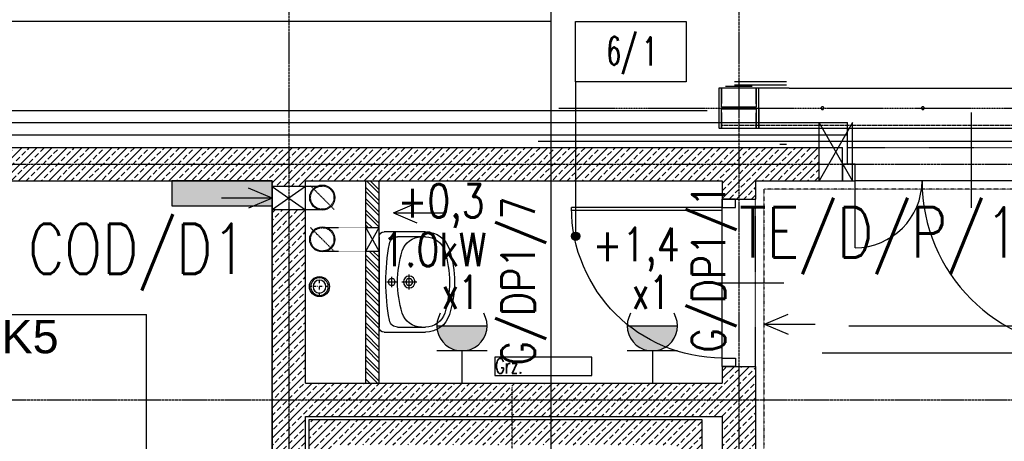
# Model space of a CAD drawing. Header units: inches. Extents: x 788 to 26783, y -4103 to 21.
# Tile 34 of 101: x 4263 to 4852, y -2851 to -2599. Entities that reach past the tile are written whole.
import ezdxf
from ezdxf.enums import TextEntityAlignment as Align

# ---------------------------------------------------------------- set-up
doc = ezdxf.new("R2010")
doc.units = ezdxf.units.IN
doc.header["$MEASUREMENT"] = 0
for name, pattern in [('00-inst$0$DASHDOT', [1, 0.5, -0.25, 0, -0.25]), ('CENTER', [2, 1.25, -0.25, 0.25, -0.25]), ('DASHDOT', [1, 0.5, -0.25, 0, -0.25]), ('DASHED', [0.75, 0.5, -0.25]), ('DASHED2', [0.375, 0.25, -0.125]), ('DIVIDE', [31.75, 12.7, -6.35, 0, -6.35, 0, -6.35])]:
    doc.linetypes.add(name, pattern=pattern)
for name, color, linetype in [('Det-metal', 141, 'Continuous'), ('Drz---drzwi', 5, 'Continuous'), ('E35', 6, 'Continuous'), ('E50', 3, 'Continuous'), ('Fas-balustrada-widok', 114, 'Continuous'), ('Ins-co', 2, 'Continuous'), ('Ins-went', 141, 'Continuous'), ('Ins-wod', 4, 'Continuous'), ('Mks-piony', 86, 'Continuous'), ('Opis-pom', 6, 'Continuous'), ('Opis-spadki', 61, 'Continuous'), ('Opis_pom_ramka', 6, 'Continuous'), ('Os-osie', 1, 'CENTER'), ('Os-osie glowne', 1, 'CENTER'), ('Sc-beton', 7, 'Continuous'), ('Sc-beton-hatch', 86, 'Continuous'), ('Sc-cegla pustak-hatch', 8, 'Continuous'), ('Sc-izolacja term-styropian', 151, 'STYROPIAN-KA'), ('Sc-kamien', 31, 'Continuous'), ('Sc-nadproza kon', 5, 'DASHED2'), ('Sc-silikat', 61, 'Continuous'), ('Sch-opis', 51, 'Continuous'), ('Suf-widok', 8, 'Continuous'), ('W-idok', 8, 'Continuous'), ('W-otwor-strop-nad', 126, 'DASHED2'), ('W-przebicia-ściany', 223, 'Continuous'), ('Wyp-sanitar', 131, 'Continuous')]:
    doc.layers.add(name, color=color, linetype=linetype)
doc.styles.add('KA wymiar', font='romans.shx', dxfattribs={"width": 0.6})
doc.styles.add('ROMANS', font='romans', dxfattribs={"width": 0.85})
doc.styles.add('TYTUL2', font='ARIAL.TTF')
doc.linetypes.add('BATTING', pattern='A,0.0001,-0.1,[134,ltypeshp.shx,S=0.1,R=0,X=-0.1,Y=0],-0.2,[134,ltypeshp.shx,S=0.1,R=180,X=0.1,Y=0],-0.1', length=0.4001)
doc.linetypes.add('STYROPIAN-KA', pattern='A,0.0001,-0.1,[135,ltypeshp.shx,S=0.1,R=0,X=-0.1,Y=0],0,[135,ltypeshp.shx,S=0.1,R=180,X=0.1,Y=0],-0.1', length=0.2001)
pattern_1 = [(45, (-46844.622, 59645.477), (-4.49012806, 4.49012806), []), (45, (-46840.132, 59645.477), (-4.49012806, 4.49012806), [3.175, -1.5875])]

# ---------------------------------------------------------------- blocks, each defined once
blk = doc.blocks.new('umywalka_60x45')
at = {"ltscale": 25}
for p, q in [((-27, 0), (27, 0)), ((-30, -27.72), (-30, -3)), ((0, -4.5), (0, -10.5)), ((30, -3), (30, -27.72)), ((-27, -27.72), (-27, -11.03)), ((3, -7.5), (-3, -7.5)), ((27, -11.03), (27, -27.72)), ((0, -13.5), (0, -22.5)), ((4.5, -18), (-4.5, -18))]:
    blk.add_line(p, q, dxfattribs=at)
for centre, radius in [((0, -7.5), 2), ((0, -18), 3.5), ((0, -18), 2)]:
    blk.add_circle(centre, radius, dxfattribs=at)
for centre, radius, start, end in [((27, -3), 3, 0, 90), ((-27, -3), 3, 90, 180), ((0, -129.43), 125.43, 79.47373, 100.52627), ((-22, -11.03), 5, 100.52627, 180), ((0, -73.4), 62.4, 72.6871, 107.3129), ((22, -11.03), 5, 0, 79.47373), ((-15, -25.28), 12, 107.3129, 180), ((15, -25.28), 12, 0, 72.6871), ((-15, -27.72), 15, 180, 252.6871), ((-15, -27.72), 12, 180, 252.6871), ((15, -27.72), 12, 287.3129, 0), ((15, -27.72), 15, 287.3129, 0), ((0, 20.4), 62.4, 252.6871, 287.3129), ((0, 20.4), 65.4, 252.6871, 287.3129)]:
    blk.add_arc(centre, radius, start, end, dxfattribs=at)
blk = doc.blocks.new('_0630_DRZWI_90')
at = {"ltscale": 7}
for p, q in [((5, 8), (5, 98)), ((6.8, 8), (6.8, 97.98))]:
    blk.add_line(p, q, dxfattribs=at)
at = {"ltscale": 25}
for p, q in [((50, 19.7), (50, -28.9)), ((5, 8), (0, 8)), ((0, 8), (5, 8)), ((0, 0), (0, 8)), ((95, 8), (5, 8)), ((5, 8), (5, 0)), ((95, 8), (95, 0)), ((100, 8), (95, 8)), ((100, 0), (100, 8)), ((5, 0), (0, 0)), ((5, 0), (0, 0)), ((95, 0), (100, 0)), ((95, 0), (100, 0))]:
    blk.add_line(p, q, dxfattribs=at)
at = {"ltscale": 7}
blk.add_arc((5, 8), 90, 0, 90, dxfattribs=at)
blk = doc.blocks.new('_STRZAŁKA_WENT')
for q in [(-6.02, -14.01), (0, -30.24), (6.02, -14.01)]:
    blk.add_line((0, 0), q)
blk = doc.blocks.new('_DKGJHF')
at = {"ltscale": 7}
for p, q in [((-21.08, -77), (35.92, -77)), ((-5, -145.5), (-104.98, -145.5)), ((-5, -147.5), (-105, -147.5))]:
    blk.add_line(p, q, dxfattribs=at)
for points in [[(5, -7.5), (5, 0), (-5, 0), (-5, -7.5)], [(5, -155), (5, -147.5), (-5, -147.5), (-5, -155)]]:
    blk.add_lwpolyline(points, close=True, dxfattribs=at)
for points in [[(-45, -7.5), (-5, -7.5)], [(-5, -147.5), (-5, -7.5)]]:
    blk.add_lwpolyline(points, dxfattribs=at)
for centre, radius, start, end in [((-5, -7.5), 40, 180, 270), ((-5, -147.5), 100, 90, 180)]:
    blk.add_arc(centre, radius, start, end)
blk = doc.blocks.new('_aidfjflijh')
at = {"layer": 'W-idok', "linetype": 'DASHDOT'}
for p, q in [((0, -328.95), (0, 0)), ((-124, -162.01), (123, -162.01))]:
    blk.add_line(p, q, dxfattribs=at)
at = {"layer": 'W-idok'}
for p, q in [((-73, -39.31), (-73, -150.71)), ((73, -39.31), (-73, -39.31)), ((73, -39.31), (70.3, -39.31)), ((73, -150.71), (73, -39.31)), ((-105, -44.21), (-105, -49.81)), ((-104.75, -44.21), (-105, -44.21)), ((-104.75, -49.81), (-104.75, -44.21)), ((-104.75, -44.21), (-104.75, -49.21)), ((-100, -44.21), (-104.75, -44.21)), ((-80, -44.21), (-100, -44.21)), ((-100, -44.21), (-100, -49.56)), ((-88, -46.91), (-88, -153.11)), ((-80, -49.56), (-80, -44.21)), ((70.3, -41.71), (-70.3, -41.71)), ((-70.3, -41.71), (-70.3, -282.31)), ((-70, -42.01), (70, -42.01)), ((-70, -282.01), (-70, -42.01)), ((70, -42.01), (70, -282.01)), ((70.3, -282.31), (70.3, -41.71)), ((-105, -49.81), (-104.75, -49.81)), ((-105, -49.81), (-105, -57.21)), ((-104.75, -49.81), (-105, -49.81)), ((-104.75, -49.21), (-100, -49.21)), ((-104.75, -57.21), (-104.75, -49.81)), ((-100, -49.56), (-80, -49.56)), ((-80, -49.56), (-100, -49.56)), ((-100, -49.56), (-100, -49.81)), ((-100, -49.81), (-80, -49.81)), ((-92.45, -49.81), (-92.45, -50.6)), ((-83.55, -49.81), (-92.45, -49.81)), ((-92.45, -50.6), (-88.79, -50.6)), ((-88.79, -50.6), (-88.79, -56.01)), ((-87.21, -56.01), (-87.21, -50.6)), ((-87.21, -50.6), (-83.55, -50.6)), ((-83.55, -50.6), (-83.55, -49.81)), ((-80, -49.81), (-80, -49.56)), ((-79.8, -49.26), (-79.8, -54.26)), ((-79.7, -49.26), (-79.8, -49.26)), ((-79.7, -54.16), (-79.7, -49.26)), ((-105, -57.21), (-104.75, -57.21)), ((-77.6, -57.51), (-98.4, -57.51)), ((-98.4, -57.51), (-98.4, -63.51)), ((-98.1, -57.81), (-77.9, -57.81)), ((-98.1, -63.51), (-98.1, -57.81)), ((-78, -58.26), (-98, -58.26)), ((-98, -58.26), (-98, -141.76)), ((-82.75, -56.51), (-93.25, -56.51)), ((-93.25, -56.51), (-93.25, -57.51)), ((-93.25, -57.51), (-82.75, -57.51)), ((-90.5, -54.11), (-90.5, -56.51)), ((-88.8, -54.11), (-90.5, -54.11)), ((-90.5, -56.51), (-85.5, -56.51)), ((-88.8, -56.01), (-88.8, -54.11)), ((-87.2, -56.01), (-88.8, -56.01)), ((-88.79, -56.01), (-87.21, -56.01)), ((-88, -96.51), (-88, -55.51)), ((-87.2, -54.11), (-87.2, -56.01)), ((-85.5, -54.11), (-87.2, -54.11)), ((-85.5, -56.51), (-85.5, -54.11)), ((-82.75, -57.51), (-82.75, -56.51)), ((-79.8, -54.26), (-75.6, -54.26)), ((-75.6, -54.16), (-79.7, -54.16)), ((-78, -141.76), (-78, -58.26)), ((-77.9, -57.81), (-77.9, -63.51)), ((-77.6, -63.51), (-77.6, -57.51)), ((-75.55, -54.26), (-75.65, -54.26)), ((-75.65, -54.26), (-75.65, -145.76)), ((-75.6, -54.26), (-75.6, -54.16)), ((-75.55, -145.76), (-75.55, -54.26)), ((-98.4, -63.51), (-98.1, -63.51)), ((-83.1, -61.01), (-92.9, -61.01)), ((-92.9, -61.01), (-92.9, -139.01)), ((-84.1, -59.51), (-91.9, -59.51)), ((-91.9, -59.51), (-91.9, -61.01)), ((-84.1, -61.01), (-84.1, -59.51)), ((-83.1, -139.01), (-83.1, -61.01)), ((-77.9, -63.51), (-77.6, -63.51)), ((-80.1, -79.51), (-95.9, -79.51)), ((-111, -100.01), (-76.9, -100.01)), ((-88, -144.51), (-88, -96.51)), ((77.9, -96.01), (77.9, -111.01)), ((85.4, -96.01), (77.9, -96.01)), ((85.4, -111.01), (85.4, -96.01)), ((77.9, -111.01), (85.4, -111.01)), ((81.4, -111.01), (81.4, -121.31)), ((81.9, -111.01), (81.4, -111.01)), ((81.9, -121.31), (81.9, -111.01)), ((-80.1, -120.51), (-95.9, -120.51)), ((74.2, -121.31), (73.6, -121.31)), ((73.6, -121.31), (73.6, -140.81)), ((74.2, -140.81), (74.2, -121.31)), ((78.5, -121.31), (74.2, -121.31)), ((74.2, -121.31), (74.2, -140.81)), ((80.5, -118.01), (78.5, -118.01)), ((78.5, -118.01), (78.5, -118.78)), ((78.5, -118.78), (78.5, -120.94)), ((78.5, -120.94), (78.5, -124.19)), ((80.5, -118.78), (80.5, -118.01)), ((80.5, -120.94), (80.5, -118.78)), ((80.5, -124.19), (80.5, -120.94)), ((85.1, -121.31), (80.5, -121.31)), ((85.1, -121.31), (84.1, -121.31)), ((84.1, -121.31), (84.1, -140.81)), ((85.1, -140.81), (85.1, -121.31)), ((85.1, -140.81), (85.1, -121.31)), ((73.6, -126.01), (73, -126.01)), ((78.5, -124.19), (78.5, -128.01)), ((78.5, -128.01), (78.5, -131.84)), ((80.5, -128.01), (80.5, -124.19)), ((80.5, -131.84), (80.5, -128.01)), ((85.41, -126.01), (85.1, -126.01)), ((85.41, -126.01), (85.41, -130.01)), ((89.01, -126.01), (85.41, -126.01)), ((85.41, -130.01), (85.41, -126.01)), ((89.01, -130.01), (89.01, -126.01)), ((89.01, -126.01), (89.01, -130.01)), ((89.99, -126.01), (89.01, -126.01)), ((89.99, -130.01), (89.99, -126.01)), ((73, -130.01), (73.6, -130.01)), ((78.5, -131.84), (78.5, -135.09)), ((78.5, -135.09), (78.5, -137.25)), ((80.5, -135.09), (80.5, -131.84)), ((80.5, -137.25), (80.5, -135.09)), ((85.1, -130.01), (85.41, -130.01)), ((85.41, -130.01), (89.01, -130.01)), ((89.01, -130.01), (89.99, -130.01)), ((-98.1, -136.51), (-98.4, -136.51)), ((-98.4, -136.51), (-98.4, -142.51)), ((-98.1, -142.21), (-98.1, -136.51)), ((-92.9, -139.01), (-83.1, -139.01)), ((-91.9, -139.01), (-91.9, -140.51)), ((-91.9, -140.51), (-84.1, -140.51)), ((-84.1, -140.51), (-84.1, -139.01)), ((-77.6, -136.51), (-77.9, -136.51)), ((-77.9, -136.51), (-77.9, -142.21)), ((-77.6, -142.51), (-77.6, -136.51)), ((73.6, -140.81), (74.2, -140.81)), ((74.2, -140.81), (85.1, -140.81)), ((78.5, -137.25), (78.5, -138.01)), ((78.5, -138.01), (80.5, -138.01)), ((80.5, -138.01), (80.5, -137.25)), ((81.4, -140.81), (81.4, -148.01)), ((81.9, -148.01), (81.9, -140.81)), ((85.1, -140.81), (84.1, -140.81)), ((84.1, -140.81), (84.1, -168.31)), ((84.1, -140.81), (85.1, -140.81)), ((85.1, -168.31), (85.1, -140.81)), ((-98.4, -142.51), (-77.6, -142.51)), ((-77.9, -142.21), (-98.1, -142.21)), ((-98, -141.76), (-78, -141.76)), ((-82.75, -142.51), (-93.25, -142.51)), ((-93.25, -142.51), (-93.25, -143.51)), ((-93.25, -143.51), (-82.75, -143.51)), ((-85.5, -143.51), (-90.5, -143.51)), ((-90.5, -143.51), (-90.5, -145.91)), ((-90.5, -145.91), (-88.8, -145.91)), ((-88.8, -144.01), (-87.2, -144.01)), ((-88.8, -145.91), (-88.8, -144.01)), ((-87.21, -144.01), (-88.79, -144.01)), ((-88.79, -144.01), (-88.79, -149.42)), ((-87.21, -149.42), (-87.21, -144.01)), ((-87.2, -144.01), (-87.2, -145.91)), ((-87.2, -145.91), (-85.5, -145.91)), ((-85.5, -145.91), (-85.5, -143.51)), ((-82.75, -143.51), (-82.75, -142.51)), ((-79.8, -145.76), (-79.8, -150.76)), ((-75.6, -145.76), (-79.8, -145.76)), ((-79.7, -150.76), (-79.7, -145.86)), ((-79.7, -145.86), (-75.6, -145.86)), ((-75.65, -145.76), (-75.55, -145.76)), ((-75.6, -145.86), (-75.6, -145.76)), ((-97.5, -149.46), (-105, -149.46)), ((-105, -149.46), (-105, -174.56)), ((-100.9, -150.21), (-100.9, -150.46)), ((-82.9, -150.21), (-100.9, -150.21)), ((-100.9, -150.46), (-100.9, -173.81)), ((-82.9, -150.46), (-100.9, -150.46)), ((-100.9, -150.46), (-82.9, -150.46)), ((-97.5, -150.21), (-97.5, -149.46)), ((-88.79, -149.42), (-92.45, -149.42)), ((-92.45, -149.42), (-92.45, -150.21)), ((-92.45, -150.21), (-83.55, -150.21)), ((-83.55, -149.42), (-87.21, -149.42)), ((-83.55, -150.21), (-83.55, -149.42)), ((-82.9, -150.46), (-82.9, -150.21)), ((-82.9, -173.81), (-82.9, -150.46)), ((-79.8, -150.76), (-79.7, -150.76)), ((-73.1, -151.01), (-78.1, -151.01)), ((-78.1, -151.01), (-78.1, -155.51)), ((-77.8, -151.31), (-73.4, -151.31)), ((-77.8, -155.51), (-77.8, -151.31)), ((-71.85, -150.71), (-77.65, -150.71)), ((-77.65, -150.71), (-77.65, -151.01)), ((-77.65, -151.01), (-72.15, -151.01)), ((-77.5, -150.51), (-77.5, -150.71)), ((-73, -150.51), (-77.5, -150.51)), ((-73.7, -147.21), (-73.7, -147.71)), ((-73, -147.21), (-73.7, -147.21)), ((-73.7, -147.71), (-73.7, -150.51)), ((-73, -147.71), (-73.7, -147.71)), ((-73.7, -147.71), (-73, -147.71)), ((-73.7, -150.51), (-73, -150.51)), ((-73.4, -151.31), (-73.4, -155.51)), ((-73.1, -155.51), (-73.1, -151.01)), ((-73.1, -151.01), (-73.1, -156.01)), ((-73, -151.01), (-73, -156.01)), ((-72.15, -151.01), (-72.15, -173.01)), ((-71.85, -173.31), (-71.85, -150.71)), ((71.85, -150.71), (71.85, -173.31)), ((77.65, -150.71), (71.85, -150.71)), ((72.15, -173.01), (72.15, -151.01)), ((72.15, -151.01), (77.65, -151.01)), ((73.7, -147.21), (73, -147.21)), ((73.7, -147.71), (73, -147.71)), ((73, -147.71), (73.7, -147.71)), ((73, -150.51), (73.7, -150.51)), ((77.5, -150.51), (73, -150.51)), ((73, -156.01), (73, -151.01)), ((78.1, -151.01), (73.1, -151.01)), ((73.1, -151.01), (73.1, -155.51)), ((73.1, -156.01), (73.1, -151.01)), ((73.4, -151.31), (77.8, -151.31)), ((73.4, -155.51), (73.4, -151.31)), ((73.7, -147.71), (73.7, -147.21)), ((73.7, -150.51), (73.7, -147.71)), ((77.5, -150.71), (77.5, -150.51)), ((77.65, -151.01), (77.65, -150.71)), ((77.8, -151.31), (77.8, -155.51)), ((78.1, -155.51), (78.1, -151.01)), ((81.4, -148.01), (81.9, -148.01)), ((83.7, -148.51), (82.9, -148.51)), ((82.9, -148.51), (82.9, -175.51)), ((83.7, -175.51), (83.7, -148.51)), ((84.1, -148.51), (83.7, -148.51)), ((83.7, -148.51), (83.7, -175.51)), ((90, -148.51), (85.1, -148.51)), ((90, -175.51), (90, -148.51)), ((-82.11, -155.66), (-82.9, -155.66)), ((-82.9, -155.66), (-82.9, -168.36)), ((-82.11, -161.22), (-82.11, -155.66)), ((-78.1, -155.51), (-77.8, -155.51)), ((-73.6, -157.81), (-76.4, -157.81)), ((-76.4, -157.81), (-76.4, -161.21)), ((-72.4, -156.01), (-73.6, -156.01)), ((-73.6, -156.01), (-73.6, -168.01)), ((-73.6, -166.21), (-73.6, -157.81)), ((-73.1, -155.51), (-73.4, -155.51)), ((-73.4, -155.51), (-73.4, -156.01)), ((-73.4, -155.51), (-73.1, -155.51)), ((-73.1, -156.01), (-73.1, -155.51)), ((-72.15, -156.01), (-72.4, -156.01)), ((-72.4, -156.01), (-72.4, -168.01)), ((-72.4, -168.01), (-72.4, -156.01)), ((72.4, -156.01), (72.15, -156.01)), ((72.4, -168.01), (72.4, -156.01)), ((72.4, -156.01), (72.4, -168.01)), ((73.6, -156.01), (72.4, -156.01)), ((73.4, -155.51), (73.1, -155.51)), ((73.1, -155.51), (73.1, -156.01)), ((73.1, -155.51), (73.4, -155.51)), ((73.4, -156.01), (73.4, -155.51)), ((73.6, -168.01), (73.6, -156.01)), ((76.4, -157.81), (73.6, -157.81)), ((73.6, -157.81), (73.6, -166.21)), ((76.4, -161.21), (76.4, -157.81)), ((77.8, -155.51), (78.1, -155.51)), ((82.9, -155.66), (82.11, -155.66)), ((82.11, -155.66), (82.11, -161.22)), ((82.9, -168.36), (82.9, -155.66)), ((-74, -161.22), (-82.11, -161.22)), ((-82.11, -162.81), (-74, -162.81)), ((-82.11, -168.36), (-82.11, -162.81)), ((-76.4, -161.21), (-74, -161.21)), ((-74, -162.81), (-76.4, -162.81)), ((-76.4, -162.81), (-76.4, -166.21)), ((-74, -161.21), (-74, -162.81)), ((-74, -162.81), (-74, -161.22)), ((74, -161.21), (76.4, -161.21)), ((74, -162.81), (74, -161.21)), ((82.11, -161.22), (74, -161.22)), ((74, -161.22), (74, -162.81)), ((74, -162.81), (82.11, -162.81)), ((76.4, -162.81), (74, -162.81)), ((76.4, -166.21), (76.4, -162.81)), ((82.11, -162.81), (82.11, -168.36)), ((-82.9, -168.36), (-82.11, -168.36)), ((-78.1, -168.51), (-78.1, -173.01)), ((-77.8, -168.51), (-78.1, -168.51)), ((-77.8, -172.71), (-77.8, -168.51)), ((-76.4, -166.21), (-73.6, -166.21)), ((-73.6, -168.01), (-72.4, -168.01)), ((-73.4, -168.01), (-73.4, -168.51)), ((-73.4, -168.51), (-73.1, -168.51)), ((-73.4, -168.51), (-73.4, -172.71)), ((-73.1, -168.51), (-73.4, -168.51)), ((-73.1, -168.51), (-73.1, -168.01)), ((-73.1, -168.01), (-73.1, -173.01)), ((-73.1, -173.01), (-73.1, -168.51)), ((-73, -168.01), (-73, -173.01)), ((-72.4, -168.01), (-72.15, -168.01)), ((72.15, -168.01), (72.4, -168.01)), ((72.4, -168.01), (73.6, -168.01)), ((73, -173.01), (73, -168.01)), ((73.1, -168.01), (73.1, -168.51)), ((73.1, -173.01), (73.1, -168.01)), ((73.1, -168.51), (73.4, -168.51)), ((73.1, -168.51), (73.1, -173.01)), ((73.4, -168.51), (73.1, -168.51)), ((73.4, -168.51), (73.4, -168.01)), ((73.4, -172.71), (73.4, -168.51)), ((73.6, -166.21), (76.4, -166.21)), ((77.8, -168.51), (77.8, -172.71)), ((78.1, -168.51), (77.8, -168.51)), ((78.1, -173.01), (78.1, -168.51)), ((82.11, -168.36), (82.9, -168.36)), ((84.1, -168.31), (85.1, -168.31)), ((-105, -174.56), (-97.5, -174.56)), ((-100.9, -173.81), (-82.9, -173.81)), ((-97.5, -174.56), (-97.5, -173.81)), ((-78.1, -173.01), (-73.1, -173.01)), ((-73.4, -172.71), (-77.8, -172.71)), ((-72.15, -173.01), (-77.65, -173.01)), ((-77.65, -173.01), (-77.65, -173.31)), ((-77.65, -173.31), (-71.85, -173.31)), ((-73, -173.51), (-73.7, -173.51)), ((-73.7, -173.51), (-73.7, -176.31)), ((-73.7, -176.31), (-73, -176.31)), ((-73, -176.31), (-73.7, -176.31)), ((-73.7, -176.31), (-73.7, -176.81)), ((-73.5, -173.31), (-73.5, -173.51)), ((-73.5, -173.51), (-73, -173.51)), ((-73, -173.31), (-73, -284.71)), ((71.85, -173.31), (77.65, -173.31)), ((77.65, -173.01), (72.15, -173.01)), ((73, -189.51), (73, -173.31)), ((73.7, -173.51), (73, -173.51)), ((73, -173.51), (73.5, -173.51)), ((73, -176.31), (73.7, -176.31)), ((73.7, -176.31), (73, -176.31)), ((73.1, -173.01), (78.1, -173.01)), ((77.8, -172.71), (73.4, -172.71)), ((73.5, -173.51), (73.5, -173.31)), ((73.7, -176.31), (73.7, -173.51)), ((73.7, -176.81), (73.7, -176.31)), ((77.65, -173.31), (77.65, -173.01)), ((82.9, -175.51), (83.7, -175.51)), ((83.7, -175.51), (90, -175.51)), ((-73, -179.61), (-84.1, -179.61)), ((-84.1, -179.61), (-84.1, -179.91)), ((-84.1, -179.91), (-73, -179.91)), ((-81.98, -181.31), (-83.5, -181.31)), ((-83.5, -181.31), (-83.5, -194.71)), ((-81.2, -179.91), (-82.7, -179.91)), ((-82.7, -179.91), (-82.7, -180.11)), ((-82.7, -180.11), (-81.2, -180.11)), ((-81.2, -180.11), (-82.7, -180.11)), ((-82.7, -180.11), (-82.7, -181.31)), ((-81.2, -181.31), (-81.98, -181.31)), ((-73, -179.91), (-81.2, -179.91)), ((-81.2, -179.91), (-81.2, -196.11)), ((-73.7, -176.81), (-73, -176.81)), ((-63.5, -177.31), (-63.5, -198.71)), ((61.5, -177.31), (61.5, -198.71)), ((73, -176.81), (73.7, -176.81)), ((82.1, -179.61), (73, -179.61)), ((73, -179.91), (82.1, -179.91)), ((79.2, -179.91), (73, -179.91)), ((80.7, -179.91), (79.2, -179.91)), ((79.2, -196.11), (79.2, -179.91)), ((79.2, -180.11), (80.7, -180.11)), ((80.7, -180.11), (79.2, -180.11)), ((79.98, -181.31), (79.2, -181.31)), ((81.5, -181.31), (79.98, -181.31)), ((80.7, -180.11), (80.7, -179.91)), ((80.7, -181.31), (80.7, -180.11)), ((81.5, -194.71), (81.5, -181.31)), ((82.1, -179.91), (82.1, -179.61)), ((-39.5, -188.01), (-87.5, -188.01)), ((85.5, -188.01), (37.5, -188.01)), ((67.4, -189.51), (67.4, -209.51)), ((70, -189.51), (67.4, -189.51)), ((76.4, -189.51), (70.3, -189.51)), ((76.4, -209.51), (76.4, -189.51)), ((-73, -196.11), (-84.1, -196.11)), ((-84.1, -196.11), (-84.1, -196.41)), ((-84.1, -196.41), (-73, -196.41)), ((-83.5, -194.71), (-81.98, -194.71)), ((-82.7, -194.71), (-82.7, -195.91)), ((-82.7, -195.91), (-81.2, -195.91)), ((-81.2, -195.91), (-82.7, -195.91)), ((-82.7, -195.91), (-82.7, -196.11)), ((-82.7, -196.11), (-81.2, -196.11)), ((-81.98, -194.71), (-81.2, -194.71)), ((-81.2, -196.11), (-73, -196.11)), ((82.1, -196.11), (76.4, -196.11)), ((76.4, -196.11), (79.2, -196.11)), ((76.4, -196.41), (82.1, -196.41)), ((79.2, -194.71), (79.98, -194.71)), ((79.2, -195.91), (80.7, -195.91)), ((80.7, -195.91), (79.2, -195.91)), ((79.2, -196.11), (80.7, -196.11)), ((79.98, -194.71), (81.5, -194.71)), ((80.7, -195.91), (80.7, -194.71)), ((80.7, -196.11), (80.7, -195.91)), ((82.1, -196.41), (82.1, -196.11)), ((67.4, -209.51), (70, -209.51)), ((70.3, -209.51), (76.4, -209.51)), ((73, -284.71), (73, -209.51)), ((83.5, -243.51), (83.5, -244.51)), ((88.5, -243.51), (83.5, -243.51)), ((83.5, -244.51), (88.5, -244.51)), ((87.5, -244.51), (84.5, -244.51)), ((84.5, -244.51), (84.5, -280.51)), ((87.5, -280.51), (87.5, -244.51)), ((88.5, -244.51), (88.5, -243.51)), ((90, -243.51), (88.5, -243.51)), ((88.5, -243.51), (88.5, -244.51)), ((88.5, -244.51), (90, -244.51)), ((90, -244.51), (90, -243.51)), ((90, -280.51), (90, -244.51)), ((-104, -269.51), (-105, -269.51)), ((-105, -269.51), (-105, -279.51)), ((-104, -279.51), (-104, -269.51)), ((-98, -271.01), (-104, -271.01)), ((-104, -271.01), (-104, -278.01)), ((-98, -278.01), (-98, -271.01)), ((-105, -279.51), (-104, -279.51)), ((-104, -278.01), (-98, -278.01)), ((-70.3, -282.31), (-70, -282.31)), ((-70, -282.31), (-70, -282.01)), ((-40, -282.01), (-70, -282.01)), ((-70, -282.01), (-70, -282.31)), ((-70, -282.31), (-40.3, -282.31)), ((-40.3, -282.31), (-40.3, -286.51)), ((-40, -286.81), (-40, -282.01)), ((15, -278.71), (15, -319.51)), ((70, -282.01), (69.85, -282.01)), ((69.85, -282.01), (69.85, -294.81)), ((70.15, -282.31), (70.3, -282.31)), ((70.15, -294.51), (70.15, -282.31)), ((83.5, -280.51), (83.5, -281.51)), ((88.5, -280.51), (83.5, -280.51)), ((83.5, -281.51), (88.5, -281.51)), ((84.5, -280.51), (87.5, -280.51)), ((88.5, -281.51), (88.5, -280.51)), ((90, -280.51), (88.5, -280.51)), ((88.5, -280.51), (88.5, -281.51)), ((88.5, -281.51), (90, -281.51)), ((90, -281.51), (90, -280.51)), ((-40.3, -284.71), (-99, -284.71)), ((-99, -284.71), (-99, -295.01)), ((-88.5, -287.01), (-98.5, -287.01)), ((-98.5, -287.01), (-98.5, -290.51)), ((-98.4, -287.11), (-88.5, -287.11)), ((-98.4, -290.41), (-98.4, -287.11)), ((-88.5, -287.11), (-88.5, -287.01)), ((-73, -284.71), (-40.3, -284.71)), ((15, -287.01), (-43.5, -287.01)), ((-43.5, -287.01), (-43.5, -290.51)), ((-43.5, -287.89), (15, -287.89)), ((-40.3, -286.51), (-42.15, -286.51)), ((-42.15, -286.51), (-42.15, -286.81)), ((-42.15, -286.81), (-40, -286.81)), ((-40, -284.86), (69.85, -284.86)), ((15, -290.51), (15, -287.01)), ((70.15, -284.71), (73, -284.71)), ((-98.5, -290.51), (-88.5, -290.51)), ((-88.5, -291.01), (-98.5, -291.01)), ((-98.5, -291.01), (-98.5, -294.51)), ((-88.5, -290.41), (-98.4, -290.41)), ((-98.4, -291.11), (-88.5, -291.11)), ((-98.4, -294.41), (-98.4, -291.11)), ((-88.5, -290.51), (-88.5, -290.41)), ((-88.5, -291.11), (-88.5, -291.01)), ((-43.5, -288.76), (15, -288.76)), ((-43.5, -289.64), (15, -289.64)), ((-43.5, -290.51), (15, -290.51)), ((69.85, -291.01), (11.5, -291.01)), ((11.5, -291.01), (11.5, -294.51)), ((11.5, -291.89), (70, -291.89)), ((11.5, -292.76), (70, -292.76)), ((11.5, -293.64), (70, -293.64)), ((71.4, -298.01), (-100, -298.01)), ((-100, -298.01), (-100, -308.41)), ((-89.5, -298.31), (-99.5, -298.31)), ((-99.5, -298.31), (-99.5, -301.81)), ((-99.4, -298.41), (-89.5, -298.41)), ((-99.4, -301.71), (-99.4, -298.41)), ((-99, -295.01), (70, -295.01)), ((-98.5, -294.51), (-88.5, -294.51)), ((-88.5, -294.41), (-98.4, -294.41)), ((-89.5, -298.41), (-89.5, -298.31)), ((-88.5, -294.51), (-88.5, -294.41)), ((11.5, -294.51), (69.85, -294.51)), ((70, -298.31), (11.5, -298.31)), ((11.5, -298.31), (11.5, -301.81)), ((11.5, -299.19), (70, -299.19)), ((11.5, -300.06), (70, -300.06)), ((69.85, -294.81), (72, -294.81)), ((70, -295.01), (70, -294.81)), ((70, -301.81), (70, -298.31)), ((72, -294.51), (70.15, -294.51)), ((78, -298.01), (71.4, -298.01)), ((71.4, -298.01), (71.4, -303.61)), ((71.7, -298.31), (78, -298.31)), ((71.7, -303.91), (71.7, -298.31)), ((72, -294.81), (72, -294.51)), ((80, -298.01), (78, -298.01)), ((78, -298.31), (78, -298.01)), ((80, -308.41), (80, -298.01)), ((-99.5, -301.81), (-89.5, -301.81)), ((-89.5, -302.31), (-99.5, -302.31)), ((-99.5, -302.31), (-99.5, -305.81)), ((-99.5, -305.81), (-89.5, -305.81)), ((-89.5, -301.71), (-99.4, -301.71)), ((-99.4, -302.41), (-89.5, -302.41)), ((-99.4, -305.71), (-99.4, -302.41)), ((-89.5, -305.71), (-99.4, -305.71)), ((-89.5, -301.81), (-89.5, -301.71)), ((-89.5, -302.41), (-89.5, -302.31)), ((-89.5, -305.81), (-89.5, -305.71)), ((15, -302.31), (-43.5, -302.31)), ((-43.5, -302.31), (-43.5, -305.81)), ((-43.5, -303.19), (15, -303.19)), ((-43.5, -304.06), (15, -304.06)), ((-43.5, -304.94), (15, -304.94)), ((-43.5, -305.81), (15, -305.81)), ((11.5, -300.94), (70, -300.94)), ((11.5, -301.81), (70, -301.81)), ((15, -305.81), (15, -302.31)), ((70, -303.61), (70, -316.51)), ((71.4, -303.61), (70, -303.61)), ((70.3, -316.21), (70.3, -303.91)), ((70.3, -303.91), (71.7, -303.91)), ((-100, -308.41), (-40.3, -308.41)), ((-40.3, -309.51), (-52, -309.51)), ((-40, -306.51), (-42, -306.51)), ((-42, -306.51), (-42, -306.81)), ((-42, -306.81), (-40.3, -306.81)), ((-40.3, -306.81), (-40.3, -316.21)), ((-40, -316.51), (-40, -306.51)), ((-40, -308.41), (70, -308.41)), ((-40, -309.51), (70, -309.51)), ((70, -309.51), (-40, -309.51)), ((70.3, -308.41), (80, -308.41)), ((-50, -314.01), (-50, -316.51)), ((-48, -314.01), (-50, -314.01)), ((-50, -316.51), (-40, -316.51)), ((-50, -329.51), (-50, -316.51)), ((-49.7, -316.21), (-49.7, -314.31)), ((-49.7, -314.31), (-48, -314.31)), ((-40.3, -316.21), (-49.7, -316.21)), ((-48, -314.31), (-48, -314.01)), ((70, -316.51), (80, -316.51)), ((79.7, -316.21), (70.3, -316.21)), ((80, -314.01), (78, -314.01)), ((78, -314.01), (78, -314.31)), ((78, -314.31), (79.7, -314.31)), ((79.7, -314.31), (79.7, -316.21)), ((80, -316.51), (80, -314.01)), ((80, -329.51), (80, -316.51)), ((-52, -329.51), (-50, -329.51)), ((82, -329.51), (80, -329.51))]:
    blk.add_line(p, q, dxfattribs=at)
blk = doc.blocks.new('_opis_pom_metka')
at = {"layer": 'Opis_pom_ramka'}
blk.add_lwpolyline([(-33.13, 0), (32.87, 0), (32.87, -36), (-33.13, -36)], close=True, dxfattribs=at)
at = {"style": 'KA wymiar', "width": 0.6}
blk.add_attdef('KO/', text='', height=16.8, dxfattribs=at).set_placement((3.45, -25.87), align=Align.RIGHT)
blk.add_attdef('NR', (3.8, -26.16), '', height=16.8, dxfattribs=at)
blk = doc.blocks.new('ks110')
at = {"layer": 'Mks-piony', "color": 8, "linetype": '00-inst$0$DASHDOT', "ltscale": 5}
for p, q in [((654.24, 3069.73), (669.24, 3069.73)), ((661.74, 3062.23), (661.74, 3077.23))]:
    blk.add_line(p, q, dxfattribs=at)
at = {"layer": 'Mks-piony', "color": 8}
blk.add_circle((661.74, 3069.73), 7.5, dxfattribs=at)
at = {"layer": 'Mks-piony'}
blk.add_circle((661.74, 3069.73), 5.5, dxfattribs=at)
blk = doc.blocks.new('G1')
at = {"layer": 'E35'}
blk.add_hatch(color=256, dxfattribs=at).paths.add_polyline_path([(10, 22.85), (-10, 22.85, 1)])
for p, q in [((-10, 22.85), (10, 22.85)), ((10, 12.85), (-10, 12.85))]:
    blk.add_line(p, q, dxfattribs=at)
blk.add_arc((0, 22.85), 10, 150, 30, dxfattribs=at)
at = {"layer": 'E50'}
blk.add_line((0, 12.85), (0, 0), dxfattribs=at)

msp = doc.modelspace()

# ---------------------------------------------------------------- hatches: boundary and pattern name
at = {"layer": 'E50'}
msp.add_hatch(color=256, dxfattribs=at).paths.add_polyline_path([(4353.93, -2695.03), (4353.93, -2710.03), (4413.93, -2710.03), (4413.93, -2695.03)])
at = {"layer": 'Opis-pom'}
h = msp.add_hatch(color=256, dxfattribs=at)
edge = h.paths.add_edge_path()
edge.add_arc((4595.39, -2728.19), 2.5, 0, 360)
at = {"layer": 'Sc-beton-hatch'}
h = msp.add_hatch(dxfattribs=at)
h.set_pattern_fill('ANSI33', color=256, style=0)
h.set_pattern_definition(pattern_1)
h.paths.add_polyline_path([(4423.93, -2685.03), (4150.93, -2685.03), (4150.93, -2695.03), (4413.93, -2695.03), (4413.93, -2698.35), (4423.93, -2698.35)])
h.paths.add_polyline_path([(4423.93, -2675.03), (4150.93, -2675.03), (4150.93, -2685.03), (4423.93, -2685.03)])
h.paths.add_polyline_path([(4446.03, -2685.03), (4423.93, -2685.03), (4423.93, -2698.35), (4433.93, -2698.35), (4433.93, -2695.03), (4444.98, -2695.03)])
h.paths.add_polyline_path([(4447.08, -2675.03), (4423.93, -2675.03), (4423.93, -2685.03), (4446.03, -2685.03)])
h.paths.add_polyline_path([(4447.35, -2685.03), (4446.03, -2685.03), (4444.98, -2695.03), (4446.59, -2695.03)])
h.paths.add_polyline_path([(4448.11, -2675.03), (4447.08, -2675.03), (4446.03, -2685.03), (4447.35, -2685.03)])
h = msp.add_hatch(dxfattribs=at)
h.set_pattern_fill('ANSI33', color=256, style=0)
h.set_pattern_definition(pattern_1)
h.paths.add_polyline_path([(4447.35, -2685.03), (4446.59, -2695.03), (4588.33, -2695.03), (4588.33, -2685.03)])
h.paths.add_polyline_path([(4448.11, -2675.03), (4447.35, -2685.03), (4588.33, -2685.03), (4588.33, -2675.03)])
h.paths.add_polyline_path([(4588.33, -2675.03), (4588.33, -2685.03), (4692.93, -2685.03), (4692.93, -2675.03)])
h.paths.add_polyline_path([(4588.33, -2685.03), (4588.33, -2695.03), (4682.93, -2695.03), (4682.93, -2706.03), (4690.93, -2706.03), (4692.93, -2706.03), (4692.93, -2685.03)])
h.paths.add_polyline_path([(4702.93, -2695.03), (4740.93, -2695.03), (4740.93, -2685.03), (4692.93, -2685.03), (4692.93, -2706.03), (4702.93, -2706.03)])
h.paths.add_polyline_path([(4740.93, -2685.03), (4740.93, -2675.03), (4692.93, -2675.03), (4692.93, -2685.03)])
h = msp.add_hatch(dxfattribs=at)
h.set_pattern_fill('ANSI33', color=256, style=0)
h.set_pattern_definition(pattern_1)
h.paths.add_polyline_path([(4423.93, -2750.95), (4433.93, -2754.95), (4433.93, -2712.35), (4423.93, -2712.35)])
h.paths.add_polyline_path([(4423.93, -2712.35), (4413.93, -2712.35), (4413.93, -2746.95), (4423.93, -2750.95)])
h.paths.add_polyline_path([(4423.93, -2750.95), (4413.93, -2746.95), (4413.93, -2826.03), (4423.93, -2826.03)])
h.paths.add_polyline_path([(4423.93, -2826.03), (4692.93, -2826.03), (4692.93, -2806.03), (4682.93, -2806.03), (4682.93, -2816.03), (4433.93, -2816.03), (4433.93, -2754.95), (4423.93, -2750.95)])
h.paths.add_polyline_path([(4702.93, -2806.03), (4692.93, -2806.03), (4692.93, -2826.03), (4702.93, -2826.03)])
h.paths.add_polyline_path([(4603.64, -2834.49), (4603.64, -2817.57), (4620.89, -2817.57), (4620.89, -2834.49)], flags=9)
h = msp.add_hatch(dxfattribs=at)
h.set_pattern_fill('ANSI33', color=256, style=0)
h.set_pattern_definition(pattern_1)
h.paths.add_polyline_path([(4682.93, -2836.03), (4682.93, -3150.03), (4639.43, -3150.03), (4639.43, -3160.03), (4692.93, -3160.03), (4692.93, -2826.03), (4557.43, -2826.03), (4557.43, -2836.03)])
h.paths.add_polyline_path([(4603.64, -2834.49), (4603.64, -2817.57), (4620.89, -2817.57), (4620.89, -2834.49)], flags=9)
h.paths.add_polyline_path([(4626.25, -2842.21), (4626.25, -2831.86), (4643.5, -2831.86), (4643.5, -2842.21)], flags=25)
h = msp.add_hatch(dxfattribs=at)
h.set_pattern_fill('ANSI33', color=256, style=0)
h.set_pattern_definition(pattern_1)
h.paths.add_polyline_path([(4639.43, -3160.03), (4639.43, -3170.03), (4692.93, -3170.03), (4692.93, -3160.03)])
h.paths.add_polyline_path([(4692.93, -3160.03), (4692.93, -3170.03), (4702.93, -3170.03), (4702.93, -3160.03)])
h.paths.add_polyline_path([(4692.93, -3160.03), (4702.93, -3160.03), (4702.93, -2826.03), (4692.93, -2826.03)])
h.paths.add_polyline_path([(4423.93, -3160.03), (4423.93, -3180.03), (4433.93, -3180.03), (4433.93, -3170.03), (4505.43, -3170.03), (4505.43, -3160.03)])
h.paths.add_polyline_path([(4413.93, -3180.03), (4423.93, -3180.03), (4423.93, -3160.03), (4413.93, -3160.03)])
h.paths.add_polyline_path([(4423.93, -2826.03), (4413.93, -2826.03), (4413.93, -3160.03), (4423.93, -3160.03)])
h.paths.add_polyline_path([(4433.93, -3150.03), (4433.93, -2836.03), (4557.43, -2836.03), (4557.43, -2826.03), (4423.93, -2826.03), (4423.93, -3160.03), (4505.43, -3160.03), (4505.43, -3150.03)])
h = msp.add_hatch(dxfattribs=at)
h.set_pattern_fill('ANSI33', color=256, style=0)
h.set_pattern_definition(pattern_1)
h.paths.add_polyline_path([(4557.43, -2838.03), (4435.93, -2838.03), (4435.93, -2980.53), (4450.93, -2980.53), (4450.93, -2853.03), (4557.43, -2853.03)])
h.paths.add_polyline_path([(4670.93, -2838.03), (4557.43, -2838.03), (4557.43, -2853.03), (4655.93, -2853.03), (4655.93, -2980.53), (4670.93, -2980.53)])
h.paths.add_polyline_path([(4670.93, -2980.53), (4655.93, -2980.53), (4655.93, -3133.03), (4639.43, -3133.03), (4639.43, -3148.03), (4670.93, -3148.03)])
h.paths.add_polyline_path([(4505.43, -3133.03), (4450.93, -3133.03), (4450.93, -2980.53), (4435.93, -2980.53), (4435.93, -3148.03), (4505.43, -3148.03)])
h.paths.add_polyline_path([(4603.64, -2853.5), (4603.64, -2837.56), (4620.89, -2837.56), (4620.89, -2853.5)], flags=9)
h.paths.add_polyline_path([(4626.25, -2842.21), (4626.25, -2831.86), (4643.5, -2831.86), (4643.5, -2842.21)], flags=9)
at = {"layer": 'Sc-cegla pustak-hatch'}
h = msp.add_hatch(dxfattribs=at)
h.set_pattern_fill('ANSI32', color=256, scale=0.5, angle=90, style=0)
h.set_pattern_definition([(135, (-46844.6223, 59645.477), (-3.36759605, -3.36759605), []), (135, (-46844.6223, 59647.722), (-3.36759605, -3.36759605), [])])
h.paths.add_polyline_path([(4469.93, -2723.03), (4477.93, -2723.03), (4477.93, -2695.03), (4469.93, -2695.03)])
h.paths.add_polyline_path([(4469.93, -2816.03), (4477.93, -2816.03), (4477.93, -2737.03), (4469.93, -2737.03)])
h.paths.add_polyline_path([(4468.75, -2789.08), (4479.1, -2789.08), (4479.1, -2806.33), (4468.75, -2806.33)], flags=9)

# ---------------------------------------------------------------- linework, layer by layer
at = {"layer": 'Det-metal', "linetype": 'DASHED', "ltscale": 0.5}
for p, q in [((4682.63, -2639.53), (4680.93, -2639.53)), ((4680.93, -2639.53), (4680.93, -2663.53)), ((4682.63, -2639.53), (4682.63, -2648.93)), ((4703.23, -2639.53), (4682.63, -2639.53)), ((4682.63, -2651.03), (4682.63, -2639.53)), ((4700.93, -2638.53), (4684.93, -2638.53)), ((4703.23, -2648.93), (4703.23, -2639.53)), ((4703.23, -2639.53), (4703.23, -2651.03)), ((4704.93, -2639.53), (4703.23, -2639.53)), ((4704.93, -2651.03), (4704.93, -2639.53)), ((4722.93, -2639.53), (4704.93, -2639.53)), ((4704.93, -2663.53), (4704.93, -2639.53)), ((4722.93, -2639.53), (4942.93, -2639.53)), ((4703.23, -2651.03), (4682.63, -2651.03)), ((4682.63, -2651.03), (4684.73, -2651.03)), ((4682.63, -2652.03), (4703.23, -2652.03)), ((4682.63, -2663.53), (4682.63, -2652.03)), ((4684.73, -2652.03), (4682.63, -2652.03)), ((4682.63, -2654.13), (4682.63, -2663.53)), ((4684.73, -2651.03), (4701.13, -2651.03)), ((4701.13, -2652.03), (4684.73, -2652.03)), ((4701.13, -2651.03), (4703.23, -2651.03)), ((4703.23, -2652.03), (4701.13, -2652.03)), ((4703.23, -2652.03), (4703.23, -2663.53)), ((4703.23, -2663.53), (4703.23, -2654.13)), ((4704.93, -2652.03), (4704.93, -2651.03)), ((4704.93, -2652.03), (4704.93, -2663.53)), ((4742.15, -2651.35), (4742.13, -2651.53)), ((4742.13, -2651.53), (4742.15, -2651.71)), ((4742.2, -2651.18), (4742.15, -2651.35)), ((4742.15, -2651.71), (4742.2, -2651.88)), ((4742.3, -2651.03), (4742.2, -2651.18)), ((4742.2, -2651.88), (4742.3, -2652.03)), ((4742.43, -2650.91), (4742.3, -2651.03)), ((4742.3, -2652.03), (4742.43, -2652.16)), ((4742.58, -2650.81), (4742.43, -2650.91)), ((4742.43, -2652.16), (4742.58, -2652.25)), ((4742.75, -2650.75), (4742.58, -2650.81)), ((4742.58, -2652.25), (4742.75, -2652.31)), ((4742.93, -2650.73), (4742.75, -2650.75)), ((4742.75, -2652.31), (4742.93, -2652.33)), ((4743.1, -2650.75), (4742.93, -2650.73)), ((4742.93, -2652.33), (4743.1, -2652.31)), ((4743.27, -2650.81), (4743.1, -2650.75)), ((4743.1, -2652.31), (4743.27, -2652.25)), ((4743.42, -2650.91), (4743.27, -2650.81)), ((4743.27, -2652.25), (4743.42, -2652.16)), ((4743.55, -2651.03), (4743.42, -2650.91)), ((4743.42, -2652.16), (4743.55, -2652.03)), ((4743.65, -2651.18), (4743.55, -2651.03)), ((4743.55, -2652.03), (4743.65, -2651.88)), ((4743.71, -2651.35), (4743.65, -2651.18)), ((4743.65, -2651.88), (4743.71, -2651.71)), ((4743.73, -2651.53), (4743.71, -2651.35)), ((4743.71, -2651.71), (4743.73, -2651.53)), ((4802.15, -2651.35), (4802.13, -2651.53)), ((4802.13, -2651.53), (4802.15, -2651.71)), ((4802.2, -2651.18), (4802.15, -2651.35)), ((4802.15, -2651.71), (4802.2, -2651.88)), ((4802.3, -2651.03), (4802.2, -2651.18)), ((4802.2, -2651.88), (4802.3, -2652.03)), ((4802.43, -2650.91), (4802.3, -2651.03)), ((4802.3, -2652.03), (4802.43, -2652.16)), ((4802.58, -2650.81), (4802.43, -2650.91)), ((4802.43, -2652.16), (4802.58, -2652.25)), ((4802.75, -2650.75), (4802.58, -2650.81)), ((4802.58, -2652.25), (4802.75, -2652.31)), ((4802.93, -2650.73), (4802.75, -2650.75)), ((4802.75, -2652.31), (4802.93, -2652.33)), ((4803.1, -2650.75), (4802.93, -2650.73)), ((4802.93, -2652.33), (4803.1, -2652.31)), ((4803.27, -2650.81), (4803.1, -2650.75)), ((4803.1, -2652.31), (4803.27, -2652.25)), ((4803.42, -2650.91), (4803.27, -2650.81)), ((4803.27, -2652.25), (4803.42, -2652.16)), ((4803.55, -2651.03), (4803.42, -2650.91)), ((4803.42, -2652.16), (4803.55, -2652.03)), ((4803.65, -2651.18), (4803.55, -2651.03)), ((4803.55, -2652.03), (4803.65, -2651.88)), ((4803.71, -2651.35), (4803.65, -2651.18)), ((4803.65, -2651.88), (4803.71, -2651.71)), ((4803.73, -2651.53), (4803.71, -2651.35)), ((4803.71, -2651.71), (4803.73, -2651.53)), ((4680.93, -2663.53), (4682.63, -2663.53)), ((4682.63, -2663.53), (4703.23, -2663.53)), ((4703.23, -2663.53), (4704.93, -2663.53)), ((4704.93, -2663.53), (4722.93, -2663.53)), ((4722.93, -2663.53), (4942.93, -2663.53))]:
    msp.add_line(p, q, dxfattribs=at)
msp.add_lwpolyline([(5020.93, -2671.53), (4572.93, -2671.53)], dxfattribs=at)
at = {"layer": 'E35'}
msp.add_line((4580.52, -2185.36), (4580.52, -3149.44), dxfattribs=at)
at = {"layer": 'E35', "linetype": 'Continuous'}
msp.add_line((4580.52, -2599.77), (4175.54, -2599.77), dxfattribs=at)
at = {"layer": 'E50'}
msp.add_lwpolyline([(4413.93, -2695.03), (4353.93, -2695.03), (4353.93, -2710.03), (4413.93, -2710.03)], close=True, dxfattribs=at)
at = {"layer": 'Fas-balustrada-widok'}
for points in [[(4690.43, -2635.53), (4721.43, -2635.53)], [(4690.43, -2637.53), (4721.43, -2637.53)], [(4721.43, -2673.2), (4717.43, -2673.2)]]:
    msp.add_lwpolyline(points, dxfattribs=at)
at = {"layer": 'Ins-co'}
msp.add_lwpolyline([(4547.07, -2800.42), (4547.07, -2811.42), (4605.07, -2811.42), (4605.07, -2800.42)], close=True, dxfattribs=at)
at = {"layer": 'Ins-went', "linetype": 'DASHED'}
for p, q in [((4451, -2712.1), (4436.85, -2697.96)), ((4451, -2737.1), (4436.85, -2722.96))]:
    msp.add_line(p, q, dxfattribs=at)
for centre in [(4443.93, -2705.03), (4443.93, -2730.03)]:
    msp.add_circle(centre, 7, dxfattribs=at)
at = {"layer": 'Ins-wod', "linetype": 'DASHED', "ltscale": 0.5}
for p, q in [((4999.63, -2782.03), (4758.78, -2782.03)), ((4982.13, -2798.03), (4742.78, -2798.03))]:
    msp.add_line(p, q, dxfattribs=at)
at = {"layer": 'Opis-pom'}
msp.add_lwpolyline([(4595.39, -2635.77), (4595.39, -2728.19)], dxfattribs=at)
msp.add_circle((4595.39, -2728.19), 2.5, dxfattribs=at)
at = {"layer": 'Opis-spadki'}
for points in [[(4173.93, -2775.03), (4338.93, -2775.03)], [(4338.93, -3155.03), (4338.93, -2775.03)]]:
    msp.add_lwpolyline(points, dxfattribs=at)
at = {"layer": 'Os-osie', "ltscale": 0.5}
msp.add_line((4585.36, -2651.53), (5080.49, -2651.53), dxfattribs=at)
at = {"layer": 'Os-osie glowne'}
for points in [[(4423.93, -2460.03), (4423.93, -4022.92)], [(4692.93, -2460.03), (4692.93, -4022.92)], [(3863.93, -2685.03), (6552.16, -2685.03)], [(3863.93, -2826.03), (6552.16, -2826.03)]]:
    msp.add_lwpolyline(points, dxfattribs=at)
at = {"layer": 'Sc-beton'}
msp.add_line((4078.93, -2675.03), (4754.93, -2675.03), dxfattribs=at)
for points in [[(4754.93, -2695.03), (4754.93, -2675.03)], [(4098.93, -3195.03), (4098.93, -2695.03), (4413.93, -2695.03)], [(4413.93, -3180.03), (4413.93, -2695.03)], [(4433.93, -2695.03), (4682.93, -2695.03)], [(4433.93, -2816.03), (4433.93, -2695.03)], [(4682.93, -2695.03), (4682.93, -2706.03)], [(4702.93, -2695.03), (4754.93, -2695.03)], [(4702.93, -2695.03), (4702.93, -2706.03)], [(4682.93, -2706.03), (4702.93, -2706.03)], [(4682.93, -2806.03), (4682.93, -2816.03)], [(4682.93, -2806.03), (4702.93, -2806.03)], [(4702.93, -2806.03), (4702.93, -3170.03)], [(4433.93, -2816.03), (4682.93, -2816.03)], [(4433.93, -3150.03), (4433.93, -2836.03)], [(4433.93, -2836.03), (4682.93, -2836.03)], [(4682.93, -2836.03), (4682.93, -3150.03)]]:
    msp.add_lwpolyline(points, dxfattribs=at)
at = {"layer": 'Sc-beton-hatch'}
for p, q in [((4435.93, -2838.03), (4435.93, -3148.03)), ((4670.93, -2838.03), (4435.93, -2838.03)), ((4670.93, -3148.03), (4670.93, -2838.03))]:
    msp.add_line(p, q, dxfattribs=at)
at = {"layer": 'Sc-izolacja term-styropian', "linetype": 'ByBlock'}
msp.add_line((4063.93, -2660.03), (4757.93, -2660.03), dxfattribs=at)
at = {"layer": 'Sc-izolacja term-styropian', "linetype": 'BATTING', "ltscale": 0.35}
msp.add_line((4071.43, -2667.53), (4757.93, -2667.53), dxfattribs=at)
at = {"layer": 'Sc-izolacja term-styropian', "linetype": 'ByBlock'}
msp.add_lwpolyline([(4757.93, -2685.03), (4757.93, -2660.03)], dxfattribs=at)
at = {"layer": 'Sc-kamien'}
msp.add_line((4056.93, -2653.03), (4673.93, -2653.03), dxfattribs=at)
at = {"layer": 'Sc-nadproza kon', "linetype": 'DASHDOT', "ltscale": 0.5}
for points in [[(4757.93, -2675.03), (4909.93, -2675.03)], [(4702.93, -2806.03), (4702.93, -2706.03)]]:
    msp.add_lwpolyline(points, dxfattribs=at)
at = {"layer": 'Sc-silikat'}
for points in [[(4469.93, -2816.03), (4469.93, -2695.03)], [(4477.93, -2816.03), (4477.93, -2695.03)]]:
    msp.add_lwpolyline(points, dxfattribs=at)
at = {"layer": 'Suf-widok', "linetype": 'DIVIDE', "ltscale": 0.02}
msp.add_lwpolyline([(4707.93, -2700.03), (4707.93, -3055.03), (4734.93, -3055.03), (4734.93, -3175.03), (4438.93, -3175.03), (4438.93, -3370.03), (4368.93, -3370.03), (4368.93, -3516.03), (4957.93, -3516.03), (4957.93, -2700.03)], close=True, dxfattribs=at)
at = {"layer": 'W-idok', "linetype": 'DASHED'}
msp.add_lwpolyline([(4682.93, -2661.72), (4982.93, -2661.72)], dxfattribs=at)
at = {"layer": 'W-otwor-strop-nad', "linetype": 'DASHDOT', "ltscale": 0.5}
msp.add_lwpolyline([(4098.93, -2695.03), (4413.93, -2695.03), (4413.93, -3345.03), (4098.93, -3345.03)], close=True, dxfattribs=at)
at = {"layer": 'W-otwor-strop-nad', "linetype": 'Continuous'}
for centre in [(4443.93, -2705.03), (4443.93, -2730.03)]:
    msp.add_circle(centre, 7.5, dxfattribs=at)
at = {"layer": 'W-otwor-strop-nad', "linetype": 'Continuous', "ltscale": 0.5}
msp.add_circle((4442.24, -2758.28), 6, dxfattribs=at)
at = {"layer": 'W-przebicia-ściany'}
for points in [[(4740.93, -2695.03), (4740.93, -2660.03)], [(4760.93, -2695.03), (4740.93, -2660.03)], [(4760.93, -2660.03), (4740.93, -2695.03)], [(4760.93, -2695.03), (4760.93, -2660.03)], [(4443.93, -2698.35), (4413.93, -2698.35)], [(4413.93, -2698.35), (4433.93, -2712.35)], [(4433.93, -2698.35), (4413.93, -2712.35)], [(4443.93, -2712.35), (4413.93, -2712.35)], [(4469.93, -2723.03), (4477.93, -2723.03)], [(4477.93, -2737.03), (4469.93, -2723.03)], [(4469.93, -2737.03), (4477.93, -2723.03)], [(4469.93, -2737.03), (4477.93, -2737.03)]]:
    msp.add_lwpolyline(points, dxfattribs=at)
at = {"layer": 'W-przebicia-ściany', "linetype": 'DASHED', "ltscale": 0.2}
for points in [[(4443.93, -2723.03), (4469.93, -2723.03)], [(4443.93, -2737.03), (4469.93, -2737.03)]]:
    msp.add_lwpolyline(points, dxfattribs=at)

# ---------------------------------------------------------------- block references
at = {"layer": 'Drz---drzwi', "rotation": 90}
msp.add_blockref('_DKGJHF', (4754.93, -2690.03), dxfattribs=at)
at = {"layer": 'Drz---drzwi', "xscale": -1, "rotation": 90}
msp.add_blockref('_0630_DRZWI_90', (4690.93, -2706.03), dxfattribs=at)
at = {"layer": 'E35', "xscale": 1.5, "yscale": 1.5, "zscale": 1.5}
for p in [(4527.44, -2816.03), (4641.25, -2816.03)]:
    msp.add_blockref('G1', p, dxfattribs=at)
at = {"layer": 'Ins-went', "xscale": -1}
for p, rotation in [((4413.93, -2705.35), 270), ((4708.36, -2780.71), 90)]:
    msp.add_blockref('_STRZAŁKA_WENT', p, dxfattribs=dict(at, rotation=rotation))
at = {"layer": 'Ins-went', "rotation": 90}
msp.add_blockref('_STRZAŁKA_WENT', (4486.53, -2714.15), dxfattribs=at)
at = {"layer": 'Mks-piony', "xscale": -0.6999999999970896, "yscale": 0.6999999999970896, "zscale": 0.7}
msp.add_blockref('ks110', (4905.46, -4907.09), dxfattribs=at)
at = {"layer": 'Opis-pom'}
ref = msp.add_blockref('_opis_pom_metka', (4628.52, -2599.77), dxfattribs=at)
ref.add_attrib('KO/', '6/', dxfattribs={"layer": '0', "height": 16.8, "style": 'KA wymiar', "width": 0.6}).set_placement((4632.04, -2625.64), align=Align.RIGHT)
ref.add_attrib('NR', '1', (4635.28, -2625.94), dxfattribs={"layer": '0', "height": 16.8, "style": 'KA wymiar', "width": 0.6})
at = {"layer": 'W-idok'}
msp.add_blockref('_aidfjflijh', (4557.43, -2818.52), dxfattribs=at)
at = {"layer": 'Wyp-sanitar', "xscale": -1, "rotation": 90}
msp.add_blockref('umywalka_60x45', (4477.93, -2755.53), dxfattribs=at)

# ---------------------------------------------------------------- texts
at = {"layer": 'E35', "style": 'ROMANS'}
for s, rotation, width, p in [('+0,3', 360, 0.8, (4514.94, -2710.01)), ('G/DP1/1', 90, 0.8, (4676.28, -2747.35)), ('G/DP1/7', 90, 0.8, (4562.46, -2754.98)), ('1.0kW', 360, 0.8, (4510.86, -2736.1)), ('+1,4', 360, 0.8, (4631.52, -2736.1)), ('x1', 360, 0.7, (4526.51, -2761.68)), ('x1', 360, 0.7, (4640.32, -2761.68))]:
    msp.add_text(s, height=20, rotation=rotation, dxfattribs=dict(at, width=width)).set_placement(p, align=Align.MIDDLE)
at = {"layer": 'E50', "style": 'ROMANS', "width": 0.8}
for s, p in [('TE/D/P/1', (4693.02, -2740.87)), ('COD/D1', (4268.11, -2750.7))]:
    msp.add_text(s, height=30, dxfattribs=at).set_placement(p)
at = {"layer": 'Ins-co', "style": 'ROMANS', "width": 0.7}
msp.add_text('Grz.', height=9, dxfattribs=at).set_placement((4547.36, -2810.24, 0))
at = {"layer": 'Sch-opis', "style": 'TYTUL2'}
msp.add_text('K5', height=20, dxfattribs=at).set_placement((4269.25, -2788.31), align=Align.MIDDLE)

doc.saveas('drawing.dxf')
